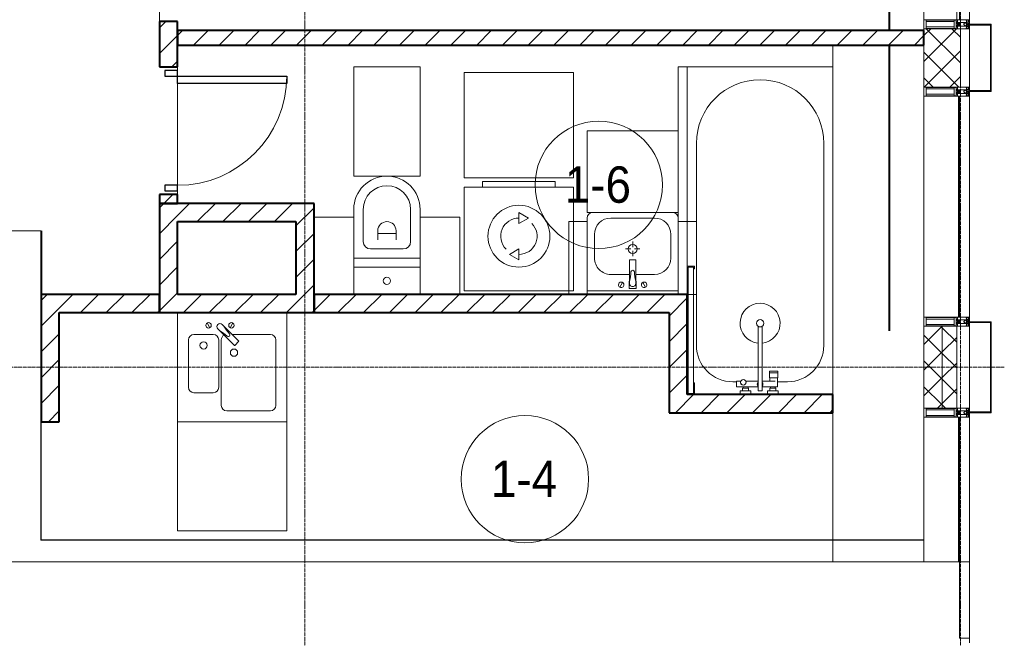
# Model space of a CAD drawing. Header units: millimetres. Extents: x 5617 to 183965, y 7718 to 172958.
# Tile 95 of 120: x 81558 to 86966, y 17310 to 20710. Entities that reach past the tile are written whole.
import ezdxf

# ---------------------------------------------------------------- set-up
doc = ezdxf.new("R2010")
doc.units = ezdxf.units.MM
for name, pattern in [('ADSK_Линия сетки', [25, 20, -2.5, 0, -2.5]), ('Линия сетки', [25, 20, -2.5, 0, -2.5]), ('Штрих_3_1_5_', [4.5, 3, -1.5]), ('Штриховая_ш3 п1_5', [4.5, 3, -1.5])]:
    doc.linetypes.add(name, pattern=pattern)
doc.layers.add('_Разделитель помещений_', color=4, linetype='Штриховая_ш3 п1_5', lineweight=40, true_color=0x00ffff)
for name, color, linetype, lineweight in [('Двери', 7, 'Continuous', 18), ('Импосты витража', 7, 'Continuous', 18), ('Колонны', 7, 'Continuous', 18), ('Марки помещений', 7, 'Continuous', 20), ('Мебель', 7, 'Continuous', 18), ('Оси', 7, 'Continuous', 9), ('Панели витража', 7, 'Continuous', 18), ('Перекрытия', 7, 'Continuous', 18), ('Сантехнические приборы', 7, 'Continuous', 18), ('Стены', 7, 'Continuous', 18), ('Стены разрез', 7, 'Continuous', 40), ('Стены штриховка', 7, 'Continuous', 40), ('Форма', 7, 'Continuous', 18), ('Электрооборудование', 7, 'Continuous', 18), ('Элементы узлов', 7, 'Continuous', 18)]:
    doc.layers.add(name, color=color, linetype=linetype, lineweight=lineweight)
doc.styles.add('Arial_3', font='arial.ttf', dxfattribs={"width": 0.9, "height": 200})
pattern_1 = [(45, (0, 0), (-70.71068, 70.71068), [])]
pattern_2 = [(45, (0, 0), (-70.71068, 70.71068), []), (135, (0, 0), (-70.71068, -70.71068), [])]

# ---------------------------------------------------------------- blocks, each defined once
blk = doc.blocks.new('MR_Зона обслуживания - MR_Зона обслуживания-V15-МКСС_К4_L05_18_600_')
at = {"layer": 'Мебель', "color": 254, "lineweight": 9, "true_color": 0xcccccc}
for p, q in [((300, 0), (-550, 0)), ((-550, 0), (-550, -50)), ((-550, -50), (-200, -50)), ((250, -50), (300, -50))]:
    blk.add_line(p, q, dxfattribs=at)
blk = doc.blocks.new('MR_Зона обслуживания - MR_Зона обслуживания-2638741-МКСС_К4_L05_18_600_')
at = {"layer": 'Мебель', "color": 254, "lineweight": 9, "true_color": 0xcccccc}
for p, q in [((182.5, 600), (-182.5, 600)), ((-182.5, 600), (-182.5, 0)), ((182.5, 0), (182.5, 600)), ((-182.5, 0), (182.5, 0))]:
    blk.add_line(p, q, dxfattribs=at)
blk = doc.blocks.new('MR_Зона обслуживания - MR_Зона обслуживания-2638742-МКСС_К4_L05_18_600_')
at = {"layer": 'Мебель', "color": 254, "lineweight": 9, "true_color": 0xcccccc}
for p, q in [((108.75, 425), (-108.75, 425)), ((-108.75, 425), (-108.75, 0)), ((108.75, 0), (108.75, 425))]:
    blk.add_line(p, q, dxfattribs=at)
blk = doc.blocks.new('MR_Зона обслуживания - MR_Зона обслуживания-V16-МКСС_К4_L05_18_600_')
at = {"layer": 'Мебель', "color": 254, "lineweight": 9, "true_color": 0xcccccc}
for p, q in [((108.75, 425), (-108.75, 425)), ((108.75, 0), (108.75, 425))]:
    blk.add_line(p, q, dxfattribs=at)
blk = doc.blocks.new('MR_Зона обслуживания - MR_Зона обслуживания-2638736-МКСС_К4_L05_18_600_')
at = {"layer": 'Мебель', "color": 254, "lineweight": 9, "true_color": 0xcccccc}
for p, q in [((300, 580), (-300, 580)), ((-300, 580), (-300, 0)), ((300, 0), (300, 580)), ((-300, 0), (300, 0))]:
    blk.add_line(p, q, dxfattribs=at)
blk = doc.blocks.new('MR_Зона обслуживания - MR_Зона обслуживания-2638755-МКСС_К4_L05_18_600_')
at = {"layer": 'Мебель', "color": 254, "lineweight": 9, "true_color": 0xcccccc}
for p, q in [((250, 0), (-250, 0)), ((-250, 0), (-250, -450)), ((250, -450), (250, 0)), ((-250, -450), (250, -450))]:
    blk.add_line(p, q, dxfattribs=at)
blk = doc.blocks.new('MR_Зона обслуживания - MR_Зона обслуживания-2638732-МКСС_К4_L05_18_600_')
at = {"layer": 'Мебель', "color": 254, "lineweight": 9, "true_color": 0xcccccc}
for p, q in [((-50, 0), (-50, -400)), ((50, -400), (50, 0)), ((-50, -400), (50, -400))]:
    blk.add_line(p, q, dxfattribs=at)
blk = doc.blocks.new('MR_Зона обслуживания - MR_Зона обслуживания-V17-МКСС_К4_L05_18_600_')
at = {"layer": 'Мебель', "color": 254, "lineweight": 9, "true_color": 0xcccccc}
for p, q in [((0, 0), (-50, 0)), ((-50, 0), (-50, -400)), ((50, -400), (50, 0)), ((-50, -400), (50, -400))]:
    blk.add_line(p, q, dxfattribs=at)
blk = doc.blocks.new('MR_Зона обслуживания - MR_Зона обслуживания-V9-МКСС_К4_L05_18_600_')
at = {"layer": 'Мебель', "color": 254, "lineweight": 9, "true_color": 0xcccccc}
for p, q in [((300, 0), (-300, 0)), ((-300, 0), (-300, -600)), ((300, -600), (300, 0)), ((-300, -600), (300, -600))]:
    blk.add_line(p, q, dxfattribs=at)
blk = doc.blocks.new('A_DOR_Door - Вн_3_Одинарная_700x2100-2905504-МКСС_К4_L05_18_600_')
at = {"layer": 'Двери', "color": 254, "lineweight": 30, "true_color": 0xcccccc}
for p, q in [((-300, 50), (-300, 650)), ((-300, 650), (-260, 650)), ((-300, 50), (-300, 650)), ((-260, 650), (-260, 50)), ((-330, 50), (-330, -20)), ((-300, 50), (-330, 50)), ((-260, 50), (-300, 50)), ((-300, -20), (-300, 50)), ((330, 50), (300, 50)), ((300, 50), (300, -20)), ((330, -20), (330, 50)), ((-330, -20), (-300, -20)), ((300, -20), (330, -20))]:
    blk.add_line(p, q, dxfattribs=at)
at = {"layer": 'Двери', "color": 254, "lineweight": 9, "true_color": 0xe5e5e5}
blk.add_arc((-300, 50), 600, 360, 90, dxfattribs=at)
blk = doc.blocks.new('MR_Ванна - Санузел с ванной_1800x800-2515850-МКСС_К4_L05_18_600_')
at = {"layer": 'Сантехнические приборы', "color": 253, "true_color": 0xaaaaaa}
for p, q in [((900, 0), (-900, 0)), ((-900, 0), (-900, -800)), ((900, -300.2), (900, 0)), ((-480, -50), (630, -50)), ((830, -250), (830, -303.8)), ((780, -301.9), (770.9, -301.9)), ((770.9, -301.9), (770.9, -348.9)), ((807.5, -301.9), (780, -301.9)), ((780, -301.9), (780, -348.9)), ((780, -348.9), (780, -301.9)), ((807.5, -348.9), (807.5, -301.9)), ((858, -303.8), (807.5, -303.8)), ((807.5, -303.8), (807.5, -346.6)), ((826.3, -316.7), (826.3, -388.7)), ((858, -316.7), (858, -303.8)), ((858, -388.7), (858, -316.7)), ((866, -316.7), (858, -316.7)), ((858, -316.7), (858, -343.6)), ((880, -314), (866, -314)), ((866, -314), (866, -346)), ((866, -343.6), (866, -316.7)), ((900, -300.2), (880, -300.2)), ((880, -300.2), (880, -360)), ((880, -346), (880, -314)), ((900, -360), (900, -300.2)), ((770.9, -348.9), (780, -348.9)), ((780, -348.9), (807.5, -348.9)), ((807.5, -346.6), (826.3, -346.6)), ((858, -343.6), (866, -343.6)), ((866, -346), (880, -346)), ((880, -360), (900, -360)), ((900, -450), (900, -360)), ((880, -388.7), (524.9, -388.7)), ((524.9, -411.3), (880, -411.3)), ((826.3, -411.3), (826.3, -478.7)), ((858, -529.1), (858, -411.3)), ((880, -411.3), (880, -388.7)), ((858, -466.4), (858, -493.3)), ((866, -466.4), (858, -466.4)), ((866, -464), (866, -496)), ((880, -464), (866, -464)), ((866, -493.3), (866, -466.4)), ((880, -450), (880, -509.8)), ((900, -450), (880, -450)), ((880, -496), (880, -464)), ((900, -509.8), (900, -450)), ((826.3, -505.7), (826.3, -529.1)), ((826.3, -529.1), (858, -529.1)), ((830, -529.1), (830, -550)), ((858, -493.3), (866, -493.3)), ((866, -496), (880, -496)), ((880, -509.8), (900, -509.8)), ((900, -760), (900, -509.8)), ((630, -750), (-480, -750)), ((-900, -800), (195.1, -800)), ((195, -760), (195, -800.1)), ((210, -760), (195, -760)), ((195, -800.1), (210, -800.1)), ((200, -795.1), (200, -765)), ((200, -765), (210, -765)), ((895, -765), (200, -765)), ((200, -765), (200, -795.1)), ((210, -795.1), (200, -795.1)), ((200, -795.1), (895, -795.1)), ((210, -765), (210, -760)), ((210, -800.1), (210, -795.1)), ((210, -800), (885, -800)), ((900, -760), (835, -760)), ((835, -760), (835, -765)), ((835, -765), (895, -765)), ((895, -795.1), (885, -795.1)), ((885, -795.1), (885, -800)), ((885, -800), (900, -800)), ((895, -765), (895, -795.1)), ((895, -795.1), (895, -765)), ((900, -800), (900, -760))]:
    blk.add_line(p, q, dxfattribs=at)
for centre, radius, start, end in [((-480, -400), 350, 90, 270), ((630, -250), 200, 360, 90), ((508.5, -400), 110, 5.916, 354.084), ((508.5, -400), 20, 90, 270), ((508.5, -400), 20, 270, 90), ((508.5, -400), 20, 325.4667, 34.5333), ((843.9, -400), 15.5, 47.0093, 132.9907), ((843.9, -400), 15.5, 227.0093, 312.9907), ((832.8, -492.2), 15, 90, 270), ((832.8, -492.2), 15, 244.0483, 115.9517), ((832.8, -492.2), 15, 270, 90), ((630, -550), 200, 270, 360)]:
    blk.add_arc(centre, radius, start, end, dxfattribs=at)
blk = doc.blocks.new('MR_Унитаз напольный - Санузел с ванной-2638740-МКСС_К4_L05_18_600_')
at = {"layer": 'Сантехнические приборы', "color": 253, "true_color": 0xaaaaaa}
for p, q in [((-182.5, 0), (-182.5, 267.5)), ((-130, 267.5), (-130, 90)), ((130, 90), (130, 267.5)), ((182.5, 267.5), (182.5, 0)), ((-50, 150), (-50, 100)), ((-50, 135), (50, 135)), ((50, 100), (50, 150)), ((182.5, 0), (-182.5, 0)), ((-182.5, -50), (-182.5, 0)), ((-182.5, 0), (182.5, 0)), ((-90, 50), (90, 50)), ((182.5, 0), (182.5, -50)), ((-182.5, -50), (182.5, -50)), ((-182.5, -200), (-182.5, -50)), ((182.5, -50), (-182.5, -50)), ((182.5, -50), (182.5, -200)), ((182.5, -200), (-182.5, -200))]:
    blk.add_line(p, q, dxfattribs=at)
for centre, radius, start, end in [((0, 267.5), 182.5, 0, 180), ((0, 267.5), 130, 360, 180), ((0, 150), 50, 360, 180), ((-90, 90), 40, 180, 270), ((90, 90), 40, 270, 360), ((0, -125), 20, 360, 180), ((0, -125), 20, 180, 360)]:
    blk.add_arc(centre, radius, start, end, dxfattribs=at)
blk = doc.blocks.new('MR_Стиральная машина - Стиральная машина_600-2638733-МКСС_К4_L05_18_600_')
at = {"layer": 'Электрооборудование', "color": 253, "true_color": 0xaaaaaa}
for p, q in [((-200, 600), (200, 600)), ((-200, 570), (-200, 600)), ((200, 600), (200, 570)), ((-300, 570), (300, 570)), ((-300, 0), (-300, 570)), ((300, 570), (300, 0)), ((0, 430), (52, 400)), ((0, 370), (0, 430)), ((52, 400), (0, 370)), ((-52, 200), (0, 230)), ((0, 230), (0, 170)), ((0, 170), (-52, 200)), ((300, 0), (-300, 0))]:
    blk.add_line(p, q, dxfattribs=at)
for radius, start, end in [(170, 0, 180), (100, 90, 225), (100, 270, 45), (170, 180, 0)]:
    blk.add_arc((0, 300), radius, start, end, dxfattribs=at)
blk = doc.blocks.new('MR_Тумба-Умывальник с зеркалом - Тумба-умывальник_500-2515854-МКСС_К4_L05_18_600_')
at = {"layer": 'Сантехнические приборы', "color": 253, "true_color": 0xaaaaaa}
for p, q in [((-250, 0), (-250, -420)), ((250, 0), (-250, 0)), ((250, -420), (250, 0)), ((-250, -20), (250, -20)), ((-69.7, -39.8), (-55.6, -66.3)), ((20, -33.1), (-20, -33.1)), ((-20, -33.1), (-20, -73.1)), ((20, -73.1), (20, -33.1)), ((69.7, -39.8), (55.6, -66.3)), ((-20, -73.1), (-17, -73.1)), ((-17, -60), (-17, -73.1)), ((-17, -73.1), (-17, -187.9)), ((17, -73.1), (17, -60)), ((17, -187.9), (17, -73.1)), ((17, -73.1), (20, -73.1)), ((-17, -110), (-120, -110)), ((120, -110), (17, -110)), ((-210, -200), (-210, -330)), ((-14, -190.9), (14, -190.9)), ((0, -210), (0, -240)), ((210, -330), (210, -200)), ((-10, -250), (-40, -250)), ((0, -290), (0, -260)), ((40, -250), (10, -250)), ((-120, -420), (120, -420)), ((-220, -450), (220, -450))]:
    blk.add_line(p, q, dxfattribs=at)
for centre, radius, start, end in [((-62.7, -53.1), 15, 360, 180), ((-62.7, -53.1), 15, 180, 360), ((0, -60), 17, 360, 180), ((62.7, -53.1), 15, 360, 180), ((62.7, -53.1), 15, 180, 360), ((-217.6, -129.9), 208.5, 1.5946, 15.8177), ((217.6, -129.9), 208.5, 164.1823, 178.4054), ((-120, -200), 90, 90, 180), ((0, -124.1), 9.19, 180, 360), ((120, -200), 90, 360, 90), ((-14, -187.9), 3, 180, 270), ((-14, -187.9), 3, 195, 255), ((14, -187.9), 3, 270, 0), ((14, -187.9), 3, 285, 345), ((0, -250), 25, 0, 180), ((0, -250), 25, 180, 0), ((-120, -330), 90, 180, 270), ((120, -330), 90, 270, 360), ((-220, -420), 30, 180, 270), ((220, -420), 30, 270, 360)]:
    blk.add_arc(centre, radius, start, end, dxfattribs=at)
blk = doc.blocks.new('MR_Мойка - Кухонная мойка-2515860-МКСС_К4_L05_18_600_')
at = {"layer": 'Сантехнические приборы', "color": 253, "true_color": 0xaaaaaa}
for p, q in [((-300, 50), (-300, -550)), ((-300, 50), (-300, -550)), ((300, 50), (-300, 50)), ((300, -550), (300, 50)), ((-136.7, -6.7), (-122.6, -33.3)), ((-79, -39), (-69.8, -48.2)), ((-69.8, -48.2), (11.4, -129.4)), ((-45.7, -24.2), (-55, -14.9)), ((35.5, -105.4), (-45.7, -24.2)), ((2.7, -6.7), (-11.4, -33.3)), ((-240, -100), (-240, -360)), ((-104, -70), (-210, -70)), ((-74, -360), (-74, -100)), ((-60, -100), (-60, -460)), ((210, -70), (0.1, -70)), ((240, -460), (240, -100)), ((15.7, -129.4), (35.5, -109.6)), ((-210, -390), (-104, -390)), ((-30, -490), (210, -490)), ((-300, -550), (300, -550))]:
    blk.add_line(p, q, dxfattribs=at)
for centre, radius, start, end in [((-129.7, -20), 15, 360, 180), ((-129.7, -20), 15, 180, 360), ((-67, -26.9), 17, 45, 225), ((-171.5, -230.2), 208.5, 46.5946, 60.8177), ((136.3, 77.5), 208.5, 209.1823, 223.4054), ((-4.3, -20), 15, 360, 180), ((-4.3, -20), 15, 180, 360), ((-210, -100), 30, 90, 180), ((-104, -100), 30, 360, 90), ((-30, -100), 30, 118.5511, 180), ((-21.7, -72.3), 9.19, 225, 45), ((33.3, -107.5), 3, 315, 45), ((33.3, -107.5), 3, 315, 45), ((210, -100), 30, 360, 90), ((-157, -130), 20, 360, 180), ((-157, -130), 20, 180, 360), ((10, -170), 20, 360, 180), ((13.5, -127.3), 3, 225, 315), ((13.5, -127.3), 3, 225, 315), ((10, -170), 20, 180, 360), ((-210, -360), 30, 180, 270), ((-104, -360), 30, 270, 360), ((-30, -460), 30, 180, 270), ((210, -460), 30, 270, 360)]:
    blk.add_arc(centre, radius, start, end, dxfattribs=at)
blk = doc.blocks.new('135_SLK_K4_AR_rvt-1-МКСС_К4_L05_18_600_')
at = {"layer": 'Стены разрез', "lineweight": 9, "true_color": 0xcccccc}
h = blk.add_hatch(dxfattribs=at)
h.set_pattern_fill('FP_3', color=254, style=0, pattern_type=2)
h.set_pattern_definition(pattern_1)
h.paths.add_polyline_path([(132350, 19700), (132450, 19700), (132450, 19750), (132350, 19750)])
h.paths.add_polyline_path([(132350, 20450), (132450, 20450), (132450, 20700), (132350, 20700), (132350, 20564.3)])
h = blk.add_hatch(dxfattribs=at)
h.set_pattern_fill('FP_3', color=254, style=0, pattern_type=2)
h.set_pattern_definition(pattern_1)
h.paths.add_polyline_path([(136550, 20570), (136550, 20650), (132450, 20650), (132450, 20570), (135447.1, 20570)])
h = blk.add_hatch(dxfattribs=at)
h.set_pattern_fill('FP_3', color=254, style=0, pattern_type=2)
h.set_pattern_definition(pattern_1)
h.paths.add_polyline_path([(132450, 19200), (132450, 19700), (132350, 19700), (132350, 19200), (132362, 19200)])
h = blk.add_hatch(dxfattribs=at)
h.set_pattern_fill('FP_3', color=254, style=0, pattern_type=2)
h.set_pattern_definition(pattern_1)
h.paths.add_polyline_path([(133100, 19600), (133100, 19700), (132450, 19700), (132450, 19600), (132802.7, 19600)])
h = blk.add_hatch(dxfattribs=at)
h.set_pattern_fill('FP_3', color=254, style=0, pattern_type=2)
h.set_pattern_definition(pattern_1)
h.paths.add_polyline_path([(133100, 19200), (133200, 19200), (133200, 19700), (133100, 19700), (133100, 19368.3)])
h = blk.add_hatch(dxfattribs=at)
h.set_pattern_fill('FP_3', color=254, style=0, pattern_type=2)
h.set_pattern_definition(pattern_1)
h.paths.add_polyline_path([(131800, 18500), (131800, 19200), (131700, 19200), (131700, 18500)])
h = blk.add_hatch(dxfattribs=at)
h.set_pattern_fill('FP_3', color=254, style=0, pattern_type=2)
h.set_pattern_definition(pattern_1)
h.paths.add_polyline_path([(132350, 19100), (132350, 19200), (131800, 19200), (131800, 19100), (131921.2, 19100)])
h = blk.add_hatch(dxfattribs=at)
h.set_pattern_fill('FP_3', color=254, style=0, pattern_type=2)
h.set_pattern_definition(pattern_1)
h.paths.add_polyline_path([(133200, 19100), (133200, 19200), (132350, 19200), (132350, 19100), (133050, 19100)])
h = blk.add_hatch(dxfattribs=at)
h.set_pattern_fill('FP_3', color=254, style=0, pattern_type=2)
h.set_pattern_definition(pattern_1)
h.paths.add_polyline_path([(135006.4, 19100), (135150, 19100), (135150, 19200), (133200, 19200), (133200, 19100), (134930, 19100)])
h = blk.add_hatch(dxfattribs=at)
h.set_pattern_fill('FP_3', color=254, style=0, pattern_type=2)
h.set_pattern_definition(pattern_1)
h.paths.add_polyline_path([(135150, 18650), (135250, 18650), (135250, 19200), (135150, 19200), (135150, 18655)])
h = blk.add_hatch(dxfattribs=at)
h.set_pattern_fill('FP_3', color=254, style=0, pattern_type=2)
h.set_pattern_definition(pattern_1)
h.paths.add_polyline_path([(136050, 18550), (136050, 18650), (135150, 18650), (135150, 18550), (135887.8, 18550)])
at = {"layer": '_Разделитель помещений_', "color": 7, "linetype": 'Штрих_3_1_5_', "true_color": 0xccffff}
for p, q in [((136360, 20650), (136360, 20850)), ((136360, 19000), (136360, 20570)), ((131700, 19550), (131700, 19200))]:
    blk.add_line(p, q, dxfattribs=at)
at = {"layer": 'Перекрытия', "color": 254, "true_color": 0xcccccc}
for p, q in [((132350, 20700), (132350, 22150)), ((136050, 18650), (136050, 20570)), ((132450, 20430), (132450, 20450)), ((132450, 20450), (132450, 20430)), ((132450, 19800), (132450, 20360)), ((132450, 20360), (132450, 19800)), ((132450, 19750), (132450, 19770)), ((132450, 19770), (132450, 19750)), ((131699.6, 18500), (131699.6, 19200)), ((136050, 17730), (136050, 18550))]:
    blk.add_line(p, q, dxfattribs=at)
at = {"layer": 'Стены', "color": 254, "true_color": 0xcccccc}
for p, q in [((129800, 19550.4), (131700, 19550.4)), ((131700, 19549.6), (129800, 19549.6)), ((131700, 19550.4), (131700, 19549.6)), ((131699.6, 17850.4), (131699.6, 18500)), ((131700.4, 18500), (131700.4, 17850.4)), ((131699.6, 17850.4), (131699.6, 17849.6)), ((136550, 17849.6), (131699.6, 17849.6)), ((131700.4, 17850.4), (136550, 17850.4)), ((136550, 17850.4), (136050, 17850.4)), ((136050, 17849.6), (136550, 17849.6)), ((136550, 17850.4), (136550, 17849.6))]:
    blk.add_line(p, q, dxfattribs=at)
at = {"layer": 'Стены разрез', "color": 254, "true_color": 0xcccccc}
for p, q in [((132350, 20700), (132350, 20450)), ((132450, 20700), (132350, 20700)), ((132450, 20450), (132450, 20700)), ((136550, 20650), (132450, 20650)), ((132450, 20650), (132450, 20570)), ((136550, 20570), (136550, 20650)), ((132450, 20570), (136550, 20570)), ((132350, 20450), (132450, 20450)), ((132350, 19750), (132350, 19700)), ((132450, 19750), (132350, 19750)), ((132450, 19700), (132450, 19750)), ((132350, 19700), (132450, 19700)), ((132350, 19700), (132350, 19200)), ((132450, 19700), (132350, 19700)), ((133100, 19700), (132450, 19700)), ((133200, 19700), (133100, 19700)), ((133200, 19200), (133200, 19700)), ((132450, 19600), (133100, 19600)), ((132450, 19200), (132450, 19600)), ((133100, 19600), (133100, 19200)), ((131700, 19200), (131700, 18500)), ((131800, 19200), (131700, 19200)), ((132350, 19200), (131800, 19200)), ((132350, 19100), (132350, 19200)), ((132350, 19200), (132350, 19100)), ((133100, 19200), (132450, 19200)), ((135150, 19200), (133200, 19200)), ((133200, 19200), (133200, 19100)), ((133200, 19100), (133200, 19200)), ((135250, 19200), (135150, 19200)), ((135250, 18650), (135250, 19200)), ((131800, 18500), (131800, 19100)), ((131800, 19100), (132350, 19100)), ((132350, 19100), (133200, 19100)), ((133200, 19100), (135150, 19100)), ((135150, 19100), (135150, 18650)), ((135150, 18650), (135150, 18550)), ((136050, 18650), (135250, 18650)), ((136050, 18550), (136050, 18650)), ((131700, 18500), (131800, 18500)), ((135150, 18550), (136050, 18550))]:
    blk.add_line(p, q, dxfattribs=at)
at = {"layer": 'Двери', "color": 254, "lineweight": 18, "true_color": 0xcccccc, "rotation": 270}
blk.add_blockref('A_DOR_Door - Вн_3_Одинарная_700x2100-2905504-МКСС_К4_L05_18_600_', (132400, 20100), dxfattribs=at)
at = {"layer": 'Мебель', "color": 254, "lineweight": 18, "true_color": 0xcccccc}
for name, p in [('MR_Зона обслуживания - MR_Зона обслуживания-2638741-МКСС_К4_L05_18_600_', (133600, 19850)), ('MR_Зона обслуживания - MR_Зона обслуживания-2638736-МКСС_К4_L05_18_600_', (134325, 19840)), ('MR_Зона обслуживания - MR_Зона обслуживания-V16-МКСС_К4_L05_18_600_', (133308.8, 19200)), ('MR_Зона обслуживания - MR_Зона обслуживания-2638742-МКСС_К4_L05_18_600_', (133891.3, 19200)), ('MR_Зона обслуживания - MR_Зона обслуживания-V9-МКСС_К4_L05_18_600_', (132750, 18500))]:
    blk.add_blockref(name, p, dxfattribs=at)
for name, p, rotation in [('MR_Зона обслуживания - MR_Зона обслуживания-V15-МКСС_К4_L05_18_600_', (135250, 19900), 270), ('MR_Зона обслуживания - MR_Зона обслуживания-2638755-МКСС_К4_L05_18_600_', (134950, 19650), 180), ('MR_Зона обслуживания - MR_Зона обслуживания-2638732-МКСС_К4_L05_18_600_', (134650, 19200), 180), ('MR_Зона обслуживания - MR_Зона обслуживания-V17-МКСС_К4_L05_18_600_', (135250, 19200), 180)]:
    blk.add_blockref(name, p, dxfattribs=dict(at, rotation=rotation))
at = {"layer": 'Сантехнические приборы', "color": 253, "lineweight": 18, "true_color": 0xaaaaaa}
for name, p, rotation in [('MR_Ванна - Санузел с ванной_1800x800-2515850-МКСС_К4_L05_18_600_', (136050, 19550), 270), ('MR_Тумба-Умывальник с зеркалом - Тумба-умывальник_500-2515854-МКСС_К4_L05_18_600_', (134950, 19200), 180)]:
    blk.add_blockref(name, p, dxfattribs=dict(at, rotation=rotation))
for name, p in [('MR_Унитаз напольный - Санузел с ванной-2638740-МКСС_К4_L05_18_600_', (133600, 19400)), ('MR_Мойка - Кухонная мойка-2515860-МКСС_К4_L05_18_600_', (132750, 19050))]:
    blk.add_blockref(name, p, dxfattribs=at)
at = {"layer": 'Электрооборудование', "color": 253, "lineweight": 18, "true_color": 0xaaaaaa}
blk.add_blockref('MR_Стиральная машина - Стиральная машина_600-2638733-МКСС_К4_L05_18_600_', (134325, 19220), dxfattribs=at)
blk = doc.blocks.new('System Panel - A_PAN_Glass-7206082-МКСС_К4_L05_18_600_')
at = {"layer": 'Панели витража', "color": 254, "lineweight": 5, "true_color": 0xcccccc}
for p, q in [((607.5, 0), (-607.5, 0)), ((-607.5, 0), (-607.5, -55)), ((607.5, -55), (607.5, 0)), ((-607.5, -55), (607.5, -55))]:
    blk.add_line(p, q, dxfattribs=at)
blk = doc.blocks.new('Rectangular Mullion - R_InvisibleFrame_50Wx250H-7206193-МКСС_К4_L05_18_600_')
at = {"layer": 'Импосты витража', "color": 254, "lineweight": 5, "true_color": 0xcccccc}
for p, q in [((136550, 17730), (136550, 18525)), ((136740, 17730), (136740, 18525))]:
    blk.add_line(p, q, dxfattribs=at)
blk = doc.blocks.new('Rectangular Mullion - 50Wx250H-2623690-МКСС_К4_L05_18_600_')
at = {"layer": 'Элементы узлов', "color": 254, "lineweight": 5, "true_color": 0xcccccc}
for p, q in [((-25, 65.2), (-25, 250)), ((-25, 250), (0, 250)), ((-23, 237.3), (0, 237.3)), ((-23, 237.3), (-23, 73.6)), ((-14.9, 84), (-14.9, 237.3)), ((25, 250), (0, 250)), ((23, 237.3), (0, 237.3)), ((14.9, 84), (14.9, 237.3)), ((23, 237.3), (23, 73.6)), ((25, 65.2), (25, 250)), ((-14, 65.2), (-25, 65.2)), ((0, 84), (-23, 84)), ((-0.5, 73.6), (-23, 73.6)), ((-14, 71.3), (-14, 65.2)), ((-10, 71.3), (-14, 71.3)), ((-10, 53), (-10, 71.3)), ((-8.7, 53), (-7, 54.7)), ((-7, 65.2), (-5.9, 67.3)), ((-7, 65.2), (-7, 54.7)), ((-4.1, 67.3), (-5.9, 67.3)), ((-4.1, 67.3), (-2.9, 65.1)), ((-2.9, 65.1), (-2.9, 54.6)), ((-1.3, 53), (-2.9, 54.6)), ((0, 84), (23, 84)), ((0.5, 73.6), (23, 73.6)), ((1.3, 53), (2.9, 54.6)), ((4.1, 67.3), (2.9, 65.1)), ((2.9, 65.1), (2.9, 54.6)), ((4.1, 67.3), (5.9, 67.3)), ((7, 65.2), (5.9, 67.3)), ((7, 65.2), (7, 54.7)), ((8.7, 53), (7, 54.7)), ((10, 71.3), (14, 71.3)), ((10, 53), (10, 71.3)), ((14, 71.3), (14, 65.2)), ((14, 65.2), (25, 65.2)), ((-23.8, 14.6), (-25, 14.2)), ((-25, 0), (-25, 14.2)), ((-22.3, 17), (-23.8, 17)), ((-23.8, 17), (-23.8, 14.6)), ((-22.5, 10.6), (-23.8, 14.6)), ((-22.5, 10.6), (-23.7, 9.9)), ((-23.7, 1.3), (-23.7, 9.9)), ((-23.7, 1.3), (-11.8, 1.3)), ((-23.2, 10.2), (-22.5, 8)), ((-22.5, 8), (-22.5, 4.5)), ((-21.3, 4.5), (-22.5, 4.5)), ((-22.3, 17), (-22.3, 16)), ((-22.3, 16), (-21.3, 16)), ((-19, 17.6), (-21.3, 16)), ((-21.3, 4.5), (-21.3, 6.5)), ((-21.3, 6.5), (-14.2, 6.5)), ((-18.4, 16.6), (-19, 17.6)), ((-7.4, 16.6), (-18.4, 16.6)), ((-14.2, 6.5), (-14.2, 4.5)), ((-13.2, 4.5), (-14.2, 4.5)), ((-13.2, 4.5), (-12.2, 7.2)), ((-12.7, 7.6), (-11.3, 11.4)), ((-12.7, 7.6), (-11.8, 6.9)), ((-12.2, 9), (-12.2, 14.8)), ((-12.2, 14.8), (0, 14.8)), ((-11.8, 1.3), (-11.8, 6.9)), ((-10.5, 11.2), (-11.3, 11.4)), ((-10.5, 1.5), (-10.5, 11.2)), ((-4.8, 1.5), (-10.5, 1.5)), ((-8.7, 53), (-10, 53)), ((-10, 53), (-10, 17)), ((-10, 17), (-7.5, 17)), ((-8.5, 23), (-1.5, 30)), ((-8.5, 18.5), (-8.5, 23)), ((-7.5, 18.5), (-8.5, 18.5)), ((-7.5, 17), (-7.5, 18.5)), ((-7.4, 18), (-7.4, 16.6)), ((-2.6, 18), (-7.4, 18)), ((0, 8), (-4.8, 8)), ((-4.8, 1.5), (-4.8, 8)), ((-2.6, 18), (-2.6, 16.8)), ((-2.6, 16.8), (0, 16.8)), ((-1.5, 30), (0, 30)), ((0, 53), (-1.3, 53)), ((0, 53), (1.3, 53)), ((1.5, 30), (0, 30)), ((2.6, 16.8), (0, 16.8)), ((0, 14.8), (0, 16.8)), ((0, 14.8), (0, 16.8)), ((12.2, 14.8), (0, 14.8)), ((0, 0), (0, 8)), ((0, 8), (4.8, 8)), ((0, 0), (0, 8)), ((8.5, 23), (1.5, 30)), ((2.6, 18), (2.6, 16.8)), ((2.6, 18), (7.4, 18)), ((4.8, 1.5), (4.8, 8)), ((4.8, 1.5), (10.5, 1.5)), ((7.4, 18), (7.4, 16.6)), ((7.4, 16.6), (18.4, 16.6)), ((7.5, 18.5), (8.5, 18.5)), ((7.5, 17), (7.5, 18.5)), ((10, 17), (7.5, 17)), ((8.5, 18.5), (8.5, 23)), ((8.7, 53), (10, 53)), ((10, 53), (10, 17)), ((10.5, 11.2), (11.3, 11.4)), ((10.5, 1.5), (10.5, 11.2)), ((12.7, 7.6), (11.3, 11.4)), ((12.7, 7.6), (11.8, 6.9)), ((11.8, 1.3), (11.8, 6.9)), ((23.7, 1.3), (11.8, 1.3)), ((12.2, 9), (12.2, 14.8)), ((13.2, 4.5), (12.2, 7.2)), ((13.2, 4.5), (14.2, 4.5)), ((21.3, 6.5), (14.2, 6.5)), ((14.2, 6.5), (14.2, 4.5)), ((18.4, 16.6), (19, 17.6)), ((19, 17.6), (21.3, 16)), ((22.3, 16), (21.3, 16)), ((21.3, 4.5), (21.3, 6.5)), ((21.3, 4.5), (22.5, 4.5)), ((22.3, 17), (22.3, 16)), ((22.3, 17), (23.8, 17)), ((22.5, 10.6), (23.8, 14.6)), ((22.5, 10.6), (23.7, 9.9)), ((23.2, 10.2), (22.5, 8)), ((22.5, 8), (22.5, 4.5)), ((23.7, 1.3), (23.7, 9.9)), ((23.8, 17), (23.8, 14.6)), ((23.8, 14.6), (25, 14.2)), ((25, 0), (25, 14.2)), ((-25, 0), (0, 0)), ((25, 0), (0, 0))]:
    blk.add_line(p, q, dxfattribs=at)
for centre, start, end in [((-0.5, 73.1), 360, 90), ((0.5, 73.1), 90, 180)]:
    blk.add_arc(centre, 0.5, start, end, dxfattribs=at)
blk = doc.blocks.new('Rectangular Mullion - R_StandardFrame_50Wx250H-7206194-МКСС_К4_L05_18_600_')
at = {"layer": 'Импосты витража', "color": 254, "lineweight": 5, "true_color": 0xcccccc}
for p, q in [((-25, 0), (-25, 250)), ((-25, 250), (25, 250)), ((25, 250), (25, 0)), ((-5, 0), (-25, 0)), ((25, 0), (0, 0))]:
    blk.add_line(p, q, dxfattribs=at)
blk = doc.blocks.new('Rectangular Mullion - R_StandardFrame_50Wx250H-7119914-МКСС_К4_L05_18_600_')
at = {"layer": 'Импосты витража', "color": 254, "lineweight": 5, "true_color": 0xcccccc}
blk.add_line((136800, 18575), (136800, 19025), dxfattribs=at)
blk = doc.blocks.new('Rectangular Mullion - R_StandardFrame_50Wx250H-V58-МКСС_К4_L05_18_600_')
at = {"layer": 'Импосты витража', "color": 254, "lineweight": 5, "true_color": 0xcccccc}
for p, q in [((-25, 0), (-25, 250)), ((-25, 250), (25, 250)), ((25, 250), (25, 0)), ((0, 0), (-25, 0)), ((25, 0), (5, 0))]:
    blk.add_line(p, q, dxfattribs=at)
blk = doc.blocks.new('Rectangular Mullion - R_StandardFrame_50Wx250H-7206197-МКСС_К4_L05_18_600_')
at = {"layer": 'Импосты витража', "color": 254, "lineweight": 5, "true_color": 0xcccccc}
blk.add_line((136800, 20340), (136800, 20660), dxfattribs=at)
blk = doc.blocks.new('Rectangular Mullion - R_InvisibleFrame_50Wx250H-V60-МКСС_К4_L05_18_600_')
at = {"layer": 'Импосты витража', "color": 254, "lineweight": 5, "true_color": 0xcccccc}
for p, q in [((136550, 28210), (136550, 29425)), ((136740, 28210), (136740, 29425))]:
    blk.add_line(p, q, dxfattribs=at)
blk = doc.blocks.new('A_SLK_PAN_Type1 - Прямой тип панели-6537353-МКСС_К4_L05_18_600_')
at = {"layer": 'Колонны', "color": 254, "lineweight": 5, "true_color": 0xcccccc}
for p, q in [((-250, 120), (250, 120)), ((-250, 0), (-250, 120)), ((-245, 115), (-245, 0)), ((245, 115), (-245, 115)), ((245, 0), (245, 115)), ((250, 120), (250, 0)), ((-245, 0), (-250, 0)), ((250, 0), (245, 0))]:
    blk.add_line(p, q, dxfattribs=at)
blk = doc.blocks.new('A_SLK_PAN_Type1 - Прямой тип панели-6537354-МКСС_К4_L05_18_600_')
at = {"layer": 'Колонны', "color": 254, "lineweight": 5, "true_color": 0xcccccc}
for p, q in [((-185, 120), (185, 120)), ((-185, 0), (-185, 120)), ((-180, 115), (-180, 0)), ((180, 115), (-180, 115)), ((180, 0), (180, 115)), ((185, 120), (185, 0)), ((-180, 0), (-185, 0)), ((185, 0), (180, 0))]:
    blk.add_line(p, q, dxfattribs=at)
blk = doc.blocks.new('135_SLK_K4_AR_FCD_rvt-1-МКСС_К4_L05_18_600_')
at = {"layer": 'Стены разрез', "lineweight": 5, "true_color": 0xcccccc}
h = blk.add_hatch(dxfattribs=at)
h.set_pattern_fill('FP_4', color=254, style=0, pattern_type=2)
h.set_pattern_definition(pattern_2)
h.paths.add_polyline_path([(136750, 20340), (136750, 20660), (136550, 20660), (136550, 20340)])
h = blk.add_hatch(dxfattribs=at)
h.set_pattern_fill('FP_4', color=254, style=0, pattern_type=2)
h.set_pattern_definition(pattern_2)
h.paths.add_polyline_path([(136650, 18575), (136650, 19025), (136550, 19025), (136550, 18575)])
h = blk.add_hatch(dxfattribs=at)
h.set_pattern_fill('FP_4', color=254, style=0, pattern_type=2)
h.set_pattern_definition(pattern_2)
h.paths.add_polyline_path([(136730, 18575), (136730, 19025), (136650, 19025), (136650, 18575)])
at = {"layer": 'Стены разрез', "color": 254, "lineweight": 9, "true_color": 0xcccccc}
for p, q in [((136550, 21925), (136550, 20710)), ((136800, 20710), (136800, 21925)), ((136550, 20710), (136800, 20710)), ((136550, 20660), (136550, 20340)), ((136750, 20660), (136550, 20660)), ((136750, 20340), (136750, 20660)), ((136550, 20340), (136750, 20340)), ((136550, 19025), (136550, 18575)), ((136730, 19025), (136550, 19025)), ((136730, 18575), (136730, 19025)), ((136550, 18575), (136730, 18575))]:
    blk.add_line(p, q, dxfattribs=at)
at = {"layer": 'Стены штриховка', "color": 254, "lineweight": 9, "true_color": 0xcccccc}
for p, q in [((136730, 20710), (136730, 21925)), ((136745, 20710), (136745, 21925)), ((136650, 18575), (136650, 19025))]:
    blk.add_line(p, q, dxfattribs=at)
at = {"layer": 'Форма', "color": 254, "lineweight": 9, "true_color": 0xcccccc}
for p, q in [((136800, 17730), (86047.4, 17730)), ((136800, 17285), (136800, 17730))]:
    blk.add_line(p, q, dxfattribs=at)
at = {"layer": 'Импосты витража', "color": 254, "lineweight": 5, "true_color": 0xcccccc, "extrusion": (0, 0, -1), "rotation": 270}
for name, p in [('Rectangular Mullion - 50Wx250H-2623690-МКСС_К4_L05_18_600_', (-136800, 20685)), ('Rectangular Mullion - R_StandardFrame_50Wx250H-V58-МКСС_К4_L05_18_600_', (-136800, 20685)), ('Rectangular Mullion - 50Wx250H-2623690-МКСС_К4_L05_18_600_', (-136800, 20315)), ('Rectangular Mullion - R_StandardFrame_50Wx250H-7206194-МКСС_К4_L05_18_600_', (-136800, 20315)), ('Rectangular Mullion - 50Wx250H-2623690-МКСС_К4_L05_18_600_', (-136800, 19050)), ('Rectangular Mullion - R_StandardFrame_50Wx250H-V58-МКСС_К4_L05_18_600_', (-136800, 19050)), ('Rectangular Mullion - 50Wx250H-2623690-МКСС_К4_L05_18_600_', (-136800, 18550)), ('Rectangular Mullion - R_StandardFrame_50Wx250H-7206194-МКСС_К4_L05_18_600_', (-136800, 18550))]:
    blk.add_blockref(name, p, dxfattribs=at)
at = {"layer": 'Импосты витража', "color": 254, "lineweight": 5, "true_color": 0xcccccc}
for name, p in [('Rectangular Mullion - R_StandardFrame_50Wx250H-7206197-МКСС_К4_L05_18_600_', (0, 0)), ('Rectangular Mullion - R_InvisibleFrame_50Wx250H-V60-МКСС_К4_L05_18_600_', (0, -9135)), ('Rectangular Mullion - R_StandardFrame_50Wx250H-7119914-МКСС_К4_L05_18_600_', (0, 0)), ('Rectangular Mullion - R_InvisibleFrame_50Wx250H-7206193-МКСС_К4_L05_18_600_', (0, 0))]:
    blk.add_blockref(name, p, dxfattribs=at)
at = {"layer": 'Колонны', "color": 254, "lineweight": 5, "true_color": 0xcccccc, "rotation": 269.9999999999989}
for name, p in [('A_SLK_PAN_Type1 - Прямой тип панели-6537354-МКСС_К4_L05_18_600_', (136800, 20500)), ('A_SLK_PAN_Type1 - Прямой тип панели-6537353-МКСС_К4_L05_18_600_', (136800, 18800))]:
    blk.add_blockref(name, p, dxfattribs=at)
at = {"layer": 'Панели витража', "color": 254, "lineweight": 5, "true_color": 0xcccccc, "rotation": 270}
for p in [(136800, 19682.5), (136800, 17917.5)]:
    blk.add_blockref('System Panel - A_PAN_Glass-7206082-МКСС_К4_L05_18_600_', p, dxfattribs=at)
blk = doc.blocks.new('050_Марка_Помещение - Номер-620969-МКСС_К4_L05_18_600_')
at = {"layer": 'Марки помещений'}
blk.add_circle((0, 0), 3.5, dxfattribs=at)

msp = doc.modelspace()

# ---------------------------------------------------------------- linework, layer by layer
at = {"layer": 'Оси', "linetype": 'Линия сетки'}
for p, q in [((83124.8, 12025.7), (83124.8, 33150)), ((86724.8, 12025.7), (86724.8, 33150))]:
    msp.add_line(p, q, dxfattribs=at)
at = {"layer": 'Оси', "linetype": 'ADSK_Линия сетки'}
msp.add_line((86966.3, 18800), (26901, 18800), dxfattribs=at)

# ---------------------------------------------------------------- block references
at = {"lineweight": 5}
for name in ['135_SLK_K4_AR_FCD_rvt-1-МКСС_К4_L05_18_600_', '135_SLK_K4_AR_rvt-1-МКСС_К4_L05_18_600_']:
    msp.add_blockref(name, (-50025.2, 0), dxfattribs=at)
at = {"layer": 'Марки помещений', "xscale": 99.99999999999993, "yscale": 99.99999999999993, "zscale": 99.99999999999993}
for p in [(84738.6, 19802), (84332.9, 18184.7)]:
    msp.add_blockref('050_Марка_Помещение - Номер-620969-МКСС_К4_L05_18_600_', p, dxfattribs=at)

# ---------------------------------------------------------------- texts
at = {"layer": 'Марки помещений', "lineweight": 9, "char_height": 200, "width": 447.342, "attachment_point": 1, "style": 'Arial_3'}
for s, insert in [('1-6', (84552.1, 19903.7)), ('1-4', (84146.4, 18286.4))]:
    msp.add_mtext(s, dxfattribs=dict(at, insert=insert))

doc.saveas('drawing.dxf')
